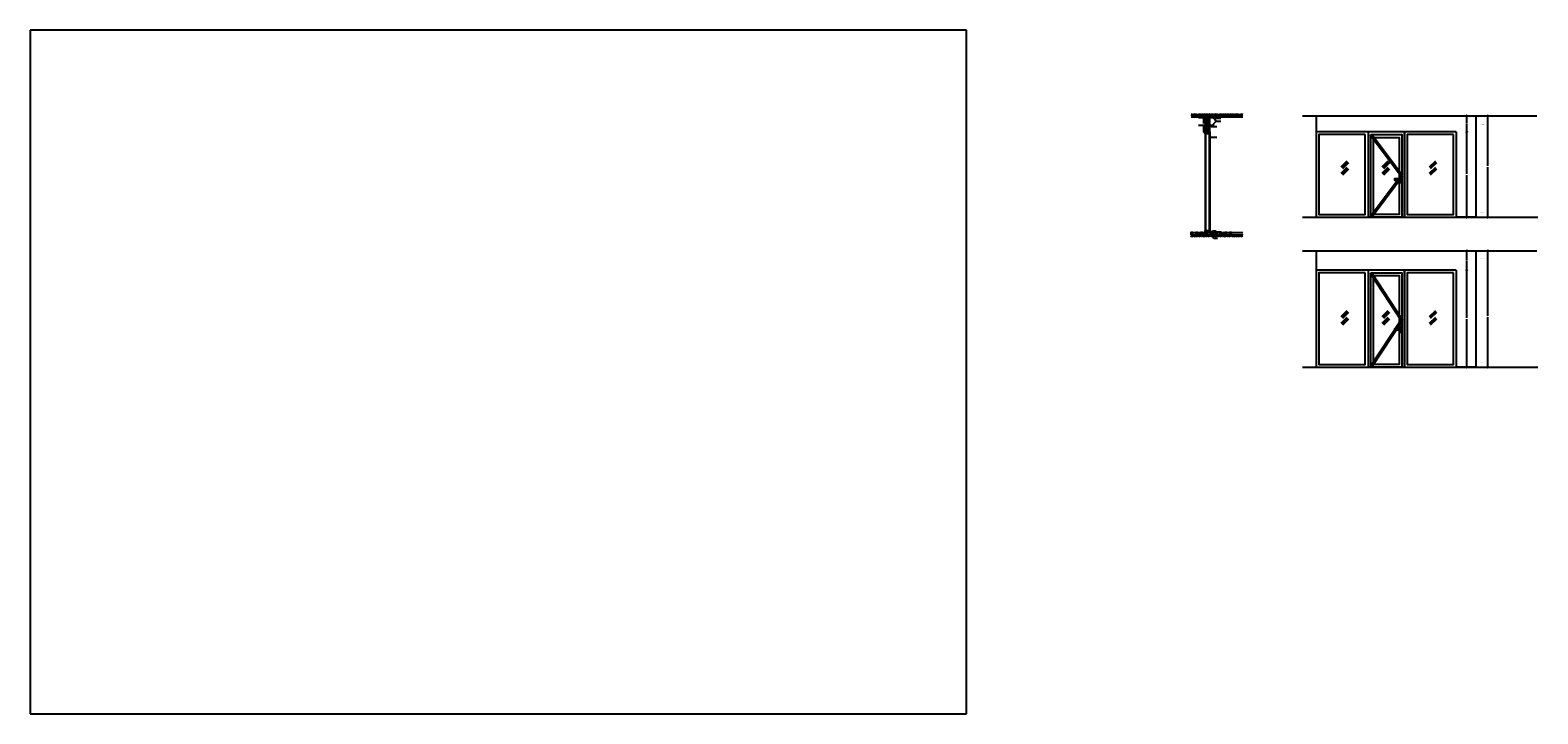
# Model space of a CAD drawing. Header units: metres. Extents: x -1 to 449, y -16 to 6.
# Tile 3 of 3: x 411 to 449, y -14 to 3. Entities that reach past the tile are written whole.
import ezdxf

# ---------------------------------------------------------------- set-up
doc = ezdxf.new("R2010")
doc.units = ezdxf.units.M
doc.header["$XCLIPFRAME"] = 2
doc.header["$PDMODE"] = 65
for name, pattern in [('CONTINUA', [0]), ('PUNKT', [6.35, 0, -6.35]), ('VERDECKT', [9.525, 6.35, -3.175])]:
    doc.linetypes.add(name, pattern=pattern)
doc.layers.add('DETALL MAMPARA', color=7, linetype='CONTINUA', lineweight=25)
doc.styles.add('ARIAL', font='arial.ttf')
doc.styles.add('Century Gothic', font='txt')
doc.dimstyles.new('DIMSTYLE_2', dxfattribs={"dimtxt": 0.01, "dimasz": 0.01, "dimexe": 0, "dimexo": 1e-06, "dimgap": 0.005, "dimtad": 0, "dimrnd": 0.01, "dimzin": 4, "dimdsep": 46, "dimtxsty": 'ARIAL', "dimblk1": 'ALL_ML_STRICH', "dimblk2": 'ALL_ML_STRICH', "dimsah": 1, "dimcen": 0, "dimse1": 1, "dimse2": 1, "dimclrd": 2, "dimclre": 2, "dimclrt": 2, "dimadec": 0, "dimazin": 0, "dimtfac": 1, "dimtdec": 0, "dimtix": 1, "dimtmove": 2, "dimatfit": 3, "dimfxl": 0, "dimtzin": 0, "dimlwd": 0, "dimlwe": 35, "dimarcsym": 0})
doc.dimstyles.new('DIMSTYLE_3', dxfattribs={"dimtxt": 0.01, "dimasz": 0.01, "dimexe": 0, "dimexo": 1e-06, "dimgap": 0.005, "dimtad": 0, "dimrnd": 0.01, "dimzin": 4, "dimdsep": 46, "dimtxsty": 'ARIAL', "dimblk1": 'ALL_ML_STRICH', "dimblk2": 'ALL_ML_STRICH', "dimsah": 1, "dimcen": 0, "dimse1": 1, "dimse2": 1, "dimclrd": 2, "dimclre": 2, "dimclrt": 2, "dimadec": 0, "dimazin": 0, "dimtfac": 1, "dimtdec": 0, "dimtix": 1, "dimtmove": 2, "dimatfit": 3, "dimfxl": 0, "dimtzin": 0, "dimlwd": 0, "dimlwe": 35, "dimarcsym": 0})
doc.dimstyles.new('DIMSTYLE_4', dxfattribs={"dimtxt": 0.01, "dimasz": 0.01, "dimexe": 0, "dimexo": 1e-06, "dimgap": 0.005, "dimtad": 0, "dimdec": 0, "dimlfac": 100, "dimrnd": 1, "dimzin": 4, "dimdsep": 46, "dimtxsty": 'ARIAL', "dimblk1": 'ALL_ML_STRICH', "dimblk2": 'ALL_ML_STRICH', "dimsah": 1, "dimcen": 0, "dimse1": 1, "dimse2": 1, "dimclrd": 2, "dimclre": 2, "dimclrt": 2, "dimadec": 0, "dimazin": 0, "dimtfac": 1, "dimtdec": 0, "dimtix": 1, "dimtmove": 2, "dimatfit": 3, "dimfxl": 0, "dimtzin": 0, "dimlwd": 0, "dimlwe": 35, "dimarcsym": 0})
doc.dimstyles.new('DIMSTYLE_5', dxfattribs={"dimtxt": 0.01, "dimasz": 0.01, "dimexe": 0, "dimexo": 1e-06, "dimgap": 0.005, "dimtad": 0, "dimdec": 0, "dimlfac": 100, "dimrnd": 1, "dimzin": 4, "dimdsep": 46, "dimtxsty": 'ARIAL', "dimblk1": 'ALL_ML_STRICH', "dimblk2": 'ALL_ML_STRICH', "dimsah": 1, "dimcen": 0, "dimse1": 1, "dimse2": 1, "dimclrd": 2, "dimclre": 2, "dimclrt": 2, "dimadec": 0, "dimazin": 0, "dimtfac": 1, "dimtdec": 0, "dimtix": 1, "dimtmove": 2, "dimatfit": 3, "dimfxl": 0, "dimtzin": 0, "dimlwd": 0, "dimlwe": 35, "dimarcsym": 0})
doc.dimstyles.new('DIMSTYLE_6', dxfattribs={"dimtxt": 0.01, "dimasz": 0.01, "dimexe": 0, "dimexo": 1e-06, "dimgap": 0.005, "dimtad": 0, "dimdec": 0, "dimlfac": 1000, "dimrnd": 1, "dimzin": 12, "dimdsep": 46, "dimtxsty": 'ARIAL', "dimblk1": 'ALL_ML_STRICH', "dimblk2": 'ALL_ML_STRICH', "dimsah": 1, "dimcen": 0, "dimse1": 1, "dimse2": 1, "dimclrd": 2, "dimclre": 2, "dimclrt": 2, "dimadec": 0, "dimazin": 0, "dimtfac": 1, "dimtdec": 0, "dimtix": 1, "dimtmove": 2, "dimatfit": 3, "dimfxl": 0, "dimtzin": 0, "dimlwd": 0, "dimlwe": 35, "dimarcsym": 0})
doc.dimstyles.new('DIMSTYLE_7', dxfattribs={"dimtxt": 0.01, "dimasz": 0.01, "dimexe": 0, "dimexo": 1e-06, "dimgap": 0.005, "dimtad": 2, "dimdec": 0, "dimlfac": 1000, "dimrnd": 1, "dimzin": 12, "dimdsep": 46, "dimtxsty": 'ARIAL', "dimblk1": 'ALL_ML_STRICH', "dimblk2": 'ALL_ML_STRICH', "dimsah": 1, "dimcen": 0, "dimse1": 1, "dimse2": 1, "dimclrd": 2, "dimclre": 2, "dimclrt": 2, "dimadec": 0, "dimazin": 0, "dimtfac": 1, "dimtdec": 0, "dimtix": 1, "dimtmove": 2, "dimatfit": 3, "dimfxl": 0, "dimtvp": 1.2, "dimtzin": 0, "dimlwd": 0, "dimlwe": 35, "dimarcsym": 0})
doc.dimstyles.new('DIMSTYLE_8', dxfattribs={"dimtxt": 0.01, "dimasz": 0.01, "dimexe": 0, "dimexo": 1e-06, "dimgap": 0.005, "dimtad": 0, "dimdec": 0, "dimlfac": 1000, "dimrnd": 1, "dimzin": 12, "dimdsep": 46, "dimtxsty": 'ARIAL', "dimblk1": 'ALL_ML_STRICH', "dimblk2": 'ALL_ML_STRICH', "dimsah": 1, "dimcen": 0, "dimse1": 1, "dimse2": 1, "dimclrd": 2, "dimclre": 2, "dimclrt": 2, "dimadec": 0, "dimazin": 0, "dimtfac": 1, "dimtdec": 0, "dimtix": 1, "dimtmove": 2, "dimatfit": 3, "dimfxl": 0, "dimtvp": 1.2, "dimtzin": 0, "dimlwd": 0, "dimlwe": 35, "dimarcsym": 0})
doc.dimstyles.new('DIMSTYLE_9', dxfattribs={"dimtxt": 0.01, "dimasz": 0.01, "dimexe": 0, "dimexo": 1e-06, "dimgap": 0.005, "dimtad": 0, "dimdec": 0, "dimlfac": 1000, "dimrnd": 1, "dimzin": 12, "dimdsep": 46, "dimtxsty": 'ARIAL', "dimblk1": 'ALL_ML_STRICH', "dimblk2": 'ALL_ML_STRICH', "dimsah": 1, "dimcen": 0, "dimse1": 1, "dimse2": 1, "dimclrd": 2, "dimclre": 2, "dimclrt": 2, "dimadec": 0, "dimazin": 0, "dimtfac": 1, "dimtdec": 0, "dimtix": 1, "dimtmove": 2, "dimatfit": 3, "dimfxl": 0, "dimtzin": 0, "dimlwd": 0, "dimlwe": 35, "dimarcsym": 0})
picture_1 = doc.add_image_def('image1.png', size_in_pixel=(120, 48))
picture_2 = doc.add_image_def('image2.tif', size_in_pixel=(989, 708))
pattern_1 = [(45, (-7e-18, 0.06364), (-2e-18, 0.0318198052), [0.0225, -0.0225]), (135, (-7e-18, 0.06364), (-0.0318198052, 2e-18), [0.0225, -0.0225])]

# ---------------------------------------------------------------- blocks, each defined once
blk = doc.blocks.new('ALL_ML_STRICH')
at = {"color": 0, "linetype": 'ByBlock', "lineweight": -2}
for p, q in [((-1, 0), (0.5, 0)), ((-0.3, -0.3), (0.3, 0.3)), ((0, -0.5), (0, 0.5))]:
    blk.add_line(p, q, dxfattribs=at)
blk = doc.blocks.new('*D4')
at = {"layer": 'DEFPOINTS', "color": 2, "linetype": 'CONTINUA', "lineweight": 35, "transparency": 33554687}
for p in [(448.062, 1.014), (447.945, -1.596), (448.098, -1.596)]:
    blk.add_point(p, dxfattribs=at)
at = {"layer": 'DETALL MAMPARA', "color": 2, "linetype": 'CONTINUA', "lineweight": -2, "transparency": 33554687}
for p, q in [((448.098, -0.272), (448.098, 1.014)), ((448.098, -1.596), (448.098, -0.305))]:
    blk.add_line(p, q, dxfattribs=at)
at = {"layer": 'DETALL MAMPARA', "color": 2, "linetype": 'CONTINUA', "lineweight": 35, "transparency": 33554687, "xscale": 0.01, "yscale": 0.01, "zscale": 0.01}
for p, rotation in [((448.098, 1.014), 90), ((448.098, -1.596), 270)]:
    blk.add_blockref('ALL_ML_STRICH', p, dxfattribs=dict(at, rotation=rotation))
at = {"layer": 'DETALL MAMPARA', "color": 2, "linetype": 'CONTINUA', "lineweight": 35, "transparency": 33554687, "insert": (448.098, -0.289), "char_height": 0.01, "width": 0.04, "attachment_point": 5, "rotation": 90, "style": 'ARIAL'}
blk.add_mtext('\\A1;{\\A1;{2.61\\H0.006600;\\S^ ;}}', dxfattribs=at)
blk = doc.blocks.new('*D5')
at = {"layer": 'DEFPOINTS', "color": 2, "linetype": 'CONTINUA', "lineweight": 35, "transparency": 33554687}
for p in [(448.062, -2.456), (447.945, -5.456), (448.098, -5.456)]:
    blk.add_point(p, dxfattribs=at)
at = {"layer": 'DETALL MAMPARA', "color": 2, "linetype": 'CONTINUA', "lineweight": -2, "transparency": 33554687}
for p, q in [((448.098, -4.133), (448.098, -2.456)), ((448.098, -5.456), (448.098, -4.166))]:
    blk.add_line(p, q, dxfattribs=at)
at = {"layer": 'DETALL MAMPARA', "color": 2, "linetype": 'CONTINUA', "lineweight": 35, "transparency": 33554687, "xscale": 0.01, "yscale": 0.01, "zscale": 0.01}
for p, rotation in [((448.098, -2.456), 90), ((448.098, -5.456), 270)]:
    blk.add_blockref('ALL_ML_STRICH', p, dxfattribs=dict(at, rotation=rotation))
at = {"layer": 'DETALL MAMPARA', "color": 2, "linetype": 'CONTINUA', "lineweight": 35, "transparency": 33554687, "insert": (448.098, -4.15), "char_height": 0.01, "width": 0.04, "attachment_point": 5, "rotation": 90, "style": 'ARIAL'}
blk.add_mtext('\\A1;{\\A1;{3.00\\H0.006600;\\S^ ;}}', dxfattribs=at)
blk = doc.blocks.new('*D6')
at = {"layer": 'DEFPOINTS', "color": 2, "linetype": 'CONTINUA', "lineweight": 35, "transparency": 33554687}
for p in [(447.312, 0.604), (447.405, -1.596), (447.558, -1.596)]:
    blk.add_point(p, dxfattribs=at)
at = {"layer": 'DETALL MAMPARA', "color": 2, "linetype": 'CONTINUA', "lineweight": -2, "transparency": 33554687}
for p, q in [((447.558, -0.478), (447.558, 0.604)), ((447.558, -1.596), (447.558, -0.511))]:
    blk.add_line(p, q, dxfattribs=at)
at = {"layer": 'DETALL MAMPARA', "color": 2, "linetype": 'CONTINUA', "lineweight": 35, "transparency": 33554687, "xscale": 0.01, "yscale": 0.01, "zscale": 0.01}
for p, rotation in [((447.558, 0.604), 90), ((447.558, -1.596), 270)]:
    blk.add_blockref('ALL_ML_STRICH', p, dxfattribs=dict(at, rotation=rotation))
at = {"layer": 'DETALL MAMPARA', "color": 2, "linetype": 'CONTINUA', "lineweight": 35, "transparency": 33554687, "insert": (447.558, -0.495), "char_height": 0.01, "width": 0.04, "attachment_point": 5, "rotation": 90, "style": 'ARIAL'}
blk.add_mtext('\\A1;{\\A1;{2.20\\H0.006600;\\S^ ;}}', dxfattribs=at)
blk = doc.blocks.new('*D7')
at = {"layer": 'DEFPOINTS', "color": 2, "linetype": 'CONTINUA', "lineweight": 35, "transparency": 33554687}
for p in [(447.522, 1.014), (447.312, 0.604), (447.558, 0.604)]:
    blk.add_point(p, dxfattribs=at)
at = {"layer": 'DETALL MAMPARA', "color": 2, "linetype": 'CONTINUA', "lineweight": -2, "transparency": 33554687}
for p, q in [((447.558, 0.819), (447.558, 1.014)), ((447.558, 0.604), (447.558, 0.8))]:
    blk.add_line(p, q, dxfattribs=at)
at = {"layer": 'DETALL MAMPARA', "color": 2, "linetype": 'CONTINUA', "lineweight": 35, "transparency": 33554687, "xscale": 0.01, "yscale": 0.01, "zscale": 0.01}
for p, rotation in [((447.558, 1.014), 90), ((447.558, 0.604), 270)]:
    blk.add_blockref('ALL_ML_STRICH', p, dxfattribs=dict(at, rotation=rotation))
at = {"layer": 'DETALL MAMPARA', "color": 2, "linetype": 'CONTINUA', "lineweight": 35, "transparency": 33554687, "insert": (447.558, 0.81), "char_height": 0.01, "width": 0.02, "attachment_point": 5, "rotation": 90, "style": 'ARIAL'}
blk.add_mtext('\\A1;{41}', dxfattribs=at)
blk = doc.blocks.new('*D8')
at = {"layer": 'DEFPOINTS', "color": 2, "linetype": 'CONTINUA', "lineweight": 35, "transparency": 33554687}
for p in [(447.312, -2.956), (447.405, -5.456), (447.558, -5.456)]:
    blk.add_point(p, dxfattribs=at)
at = {"layer": 'DETALL MAMPARA', "color": 2, "linetype": 'CONTINUA', "lineweight": -2, "transparency": 33554687}
for p, q in [((447.558, -4.188), (447.558, -2.956)), ((447.558, -5.456), (447.558, -4.221))]:
    blk.add_line(p, q, dxfattribs=at)
at = {"layer": 'DETALL MAMPARA', "color": 2, "linetype": 'CONTINUA', "lineweight": 35, "transparency": 33554687, "xscale": 0.01, "yscale": 0.01, "zscale": 0.01}
for p, rotation in [((447.558, -2.956), 90), ((447.558, -5.456), 270)]:
    blk.add_blockref('ALL_ML_STRICH', p, dxfattribs=dict(at, rotation=rotation))
at = {"layer": 'DETALL MAMPARA', "color": 2, "linetype": 'CONTINUA', "lineweight": 35, "transparency": 33554687, "insert": (447.558, -4.205), "char_height": 0.01, "width": 0.04, "attachment_point": 5, "rotation": 90, "style": 'ARIAL'}
blk.add_mtext('\\A1;{\\A1;{2.50\\H0.006600;\\S^ ;}}', dxfattribs=at)
blk = doc.blocks.new('*D9')
at = {"layer": 'DEFPOINTS', "color": 2, "linetype": 'CONTINUA', "lineweight": 35, "transparency": 33554687}
for p in [(447.522, -2.456), (447.312, -2.956), (447.558, -2.956)]:
    blk.add_point(p, dxfattribs=at)
at = {"layer": 'DETALL MAMPARA', "color": 2, "linetype": 'CONTINUA', "lineweight": -2, "transparency": 33554687}
for p, q in [((447.558, -2.697), (447.558, -2.456)), ((447.558, -2.956), (447.558, -2.716))]:
    blk.add_line(p, q, dxfattribs=at)
at = {"layer": 'DETALL MAMPARA', "color": 2, "linetype": 'CONTINUA', "lineweight": 35, "transparency": 33554687, "xscale": 0.01, "yscale": 0.01, "zscale": 0.01}
for p, rotation in [((447.558, -2.456), 90), ((447.558, -2.956), 270)]:
    blk.add_blockref('ALL_ML_STRICH', p, dxfattribs=dict(at, rotation=rotation))
at = {"layer": 'DETALL MAMPARA', "color": 2, "linetype": 'CONTINUA', "lineweight": 35, "transparency": 33554687, "insert": (447.558, -2.706), "char_height": 0.01, "width": 0.02, "attachment_point": 5, "rotation": 90, "style": 'ARIAL'}
blk.add_mtext('\\A1;{50}', dxfattribs=at)
blk = doc.blocks.new('*D10')
at = {"layer": 'DEFPOINTS', "color": 2, "linetype": 'CONTINUA', "lineweight": 35, "transparency": 33554687}
for p in [(441.222, -2.047), (441.222, -2.047), (441.223, -1.989)]:
    blk.add_point(p, dxfattribs=at)
at = {"layer": 'DETALL MAMPARA', "color": 2, "linetype": 'CONTINUA', "lineweight": -2, "transparency": 33554687}
for p, q in [((441.222, -2.009), (441.222, -1.989)), ((441.222, -2.047), (441.222, -2.028))]:
    blk.add_line(p, q, dxfattribs=at)
at = {"layer": 'DETALL MAMPARA', "color": 2, "linetype": 'CONTINUA', "lineweight": 35, "transparency": 33554687, "xscale": 0.01, "yscale": 0.01, "zscale": 0.01}
for p, rotation in [((441.222, -1.989), 90), ((441.222, -2.047), 270)]:
    blk.add_blockref('ALL_ML_STRICH', p, dxfattribs=dict(at, rotation=rotation))
at = {"layer": 'DETALL MAMPARA', "color": 2, "linetype": 'CONTINUA', "lineweight": 35, "transparency": 33554687, "insert": (441.222, -2.018), "char_height": 0.01, "width": 0.02, "attachment_point": 5, "rotation": 90, "style": 'ARIAL'}
blk.add_mtext('\\A1;{58}', dxfattribs=at)
blk = doc.blocks.new('*D11')
at = {"layer": 'DEFPOINTS', "color": 2, "linetype": 'CONTINUA', "lineweight": 35, "transparency": 33554687}
for p in [(441.222, -1.989), (441.223, -1.987), (441.223, -1.989)]:
    blk.add_point(p, dxfattribs=at)
at = {"layer": 'DETALL MAMPARA', "color": 2, "linetype": 'CONTINUA', "lineweight": -2, "transparency": 33554687}
blk.add_line((441.222, -1.989), (441.222, -1.987), dxfattribs=at)
at = {"layer": 'DETALL MAMPARA', "color": 2, "linetype": 'CONTINUA', "lineweight": 35, "transparency": 33554687, "xscale": 0.01, "yscale": 0.01, "zscale": 0.01}
for p, rotation in [((441.222, -1.989), 270), ((441.222, -1.987), 90)]:
    blk.add_blockref('ALL_ML_STRICH', p, dxfattribs=dict(at, rotation=rotation))
at = {"layer": 'DETALL MAMPARA', "color": 2, "linetype": 'CONTINUA', "lineweight": 35, "transparency": 33554687, "insert": (441.207, -1.988), "char_height": 0.01, "width": 0.01, "attachment_point": 5, "rotation": 90, "style": 'ARIAL'}
blk.add_mtext('\\A1;{2}', dxfattribs=at)
blk = doc.blocks.new('*D12')
at = {"layer": 'DEFPOINTS', "color": 2, "linetype": 'CONTINUA', "lineweight": 35, "transparency": 33554687}
for p in [(441.222, -1.987), (441.223, -1.987), (441.225, -1.986)]:
    blk.add_point(p, dxfattribs=at)
at = {"layer": 'DETALL MAMPARA', "color": 2, "linetype": 'CONTINUA', "lineweight": -2, "transparency": 33554687}
blk.add_line((441.222, -1.987), (441.222, -1.986), dxfattribs=at)
at = {"layer": 'DETALL MAMPARA', "color": 2, "linetype": 'CONTINUA', "lineweight": 35, "transparency": 33554687, "xscale": 0.01, "yscale": 0.01, "zscale": 0.01}
for p, rotation in [((441.222, -1.987), 270), ((441.222, -1.986), 90)]:
    blk.add_blockref('ALL_ML_STRICH', p, dxfattribs=dict(at, rotation=rotation))
at = {"layer": 'DETALL MAMPARA', "color": 2, "linetype": 'CONTINUA', "lineweight": 35, "transparency": 33554687, "insert": (441.237, -1.985), "char_height": 0.01, "width": 0.01, "attachment_point": 5, "rotation": 90, "style": 'ARIAL'}
blk.add_mtext('\\A1;{1}', dxfattribs=at)
blk = doc.blocks.new('*D13')
at = {"layer": 'DEFPOINTS', "color": 2, "linetype": 'CONTINUA', "lineweight": 35, "transparency": 33554687}
for p in [(440.775, 1.014), (440.784, 0.604), (440.875, 0.604)]:
    blk.add_point(p, dxfattribs=at)
at = {"layer": 'DETALL MAMPARA', "color": 2, "linetype": 'CONTINUA', "lineweight": -2, "transparency": 33554687}
for p, q in [((440.784, 0.822), (440.784, 1.014)), ((440.784, 0.604), (440.784, 0.796))]:
    blk.add_line(p, q, dxfattribs=at)
at = {"layer": 'DETALL MAMPARA', "color": 2, "linetype": 'CONTINUA', "lineweight": 35, "transparency": 33554687, "xscale": 0.01, "yscale": 0.01, "zscale": 0.01}
for p, rotation in [((440.784, 1.014), 90), ((440.784, 0.604), 270)]:
    blk.add_blockref('ALL_ML_STRICH', p, dxfattribs=dict(at, rotation=rotation))
at = {"layer": 'DETALL MAMPARA', "color": 2, "linetype": 'CONTINUA', "lineweight": 35, "transparency": 33554687, "insert": (440.784, 0.809), "char_height": 0.01, "width": 0.03, "attachment_point": 5, "rotation": 90, "style": 'ARIAL'}
blk.add_mtext('\\A1;{410}', dxfattribs=at)
blk = doc.blocks.new('*D14')
at = {"layer": 'DEFPOINTS', "color": 2, "linetype": 'CONTINUA', "lineweight": 35, "transparency": 33554687}
for p in [(440.745, 1.014), (440.754, 0.989), (440.76, 0.989)]:
    blk.add_point(p, dxfattribs=at)
at = {"layer": 'DETALL MAMPARA', "color": 2, "linetype": 'CONTINUA', "lineweight": -2, "transparency": 33554687}
for p, q in [((440.754, 1.011), (440.754, 1.014)), ((440.754, 0.989), (440.754, 0.992))]:
    blk.add_line(p, q, dxfattribs=at)
at = {"layer": 'DETALL MAMPARA', "color": 2, "linetype": 'CONTINUA', "lineweight": 35, "transparency": 33554687, "xscale": 0.01, "yscale": 0.01, "zscale": 0.01}
for p, rotation in [((440.754, 1.014), 90), ((440.754, 0.989), 270)]:
    blk.add_blockref('ALL_ML_STRICH', p, dxfattribs=dict(at, rotation=rotation))
at = {"layer": 'DETALL MAMPARA', "color": 2, "linetype": 'CONTINUA', "lineweight": 35, "transparency": 33554687, "insert": (440.754, 1.001), "char_height": 0.01, "width": 0.02, "attachment_point": 5, "rotation": 90, "style": 'ARIAL'}
blk.add_mtext('\\A1;{25}', dxfattribs=at)

msp = doc.modelspace()

# ---------------------------------------------------------------- hatches: boundary and pattern name
at = {"layer": 'DETALL MAMPARA', "linetype": 'CONTINUA', "lineweight": 25, "transparency": 33554687}
h = msp.add_hatch(dxfattribs=at)
h.set_pattern_fill('TRAMA', scale=0.0225, angle=45, style=0, pattern_type=2)
h.set_pattern_definition(pattern_1)
h.paths.add_polyline_path([(440.4599, 1.0644), (440.4599, 1.0144), (441.7899, 1.0144), (441.7899, 1.0644)], flags=0)
at = {"layer": 'DETALL MAMPARA', "linetype": 'CONTINUA', "lineweight": 25, "true_color": 0xf0af5a, "transparency": 33554687}
for points in [[(440.4599, 1.0144), (440.4599, 0.9894), (440.8174, 0.9894), (440.8174, 1.0144)], [(440.9374, 0.9894), (441.7901, 0.9894), (441.7901, 1.0144), (440.9374, 1.0144)]]:
    msp.add_hatch(color=43, dxfattribs=at).paths.add_polyline_path(points)
at = {"layer": 'DETALL MAMPARA', "linetype": 'CONTINUA', "lineweight": 25, "true_color": 0xc4ffc4, "transparency": 33554687}
for points in [[(440.8174, 0.6164), (440.8299, 0.6164), (440.8299, 1.0144), (440.8174, 1.0144)], [(440.8299, 0.6164), (440.8424, 0.6164), (440.8424, 1.0144), (440.8299, 1.0144)], [(440.9124, 0.6164), (440.9249, 0.6164), (440.9249, 1.0144), (440.9124, 1.0144)], [(440.9249, 0.6164), (440.9374, 0.6164), (440.9374, 1.0144), (440.9249, 1.0144)], [(440.8174, 0.6044), (440.9374, 0.6044), (440.9374, 0.6164), (440.8174, 0.6164)], [(440.8174, 0.6044), (440.9374, 0.6044), (440.9374, 0.6164), (440.8174, 0.6164)]]:
    msp.add_hatch(color=254, dxfattribs=at).paths.add_polyline_path(points)
at = {"layer": 'DETALL MAMPARA', "linetype": 'CONTINUA', "lineweight": 25, "transparency": 33554687}
msp.add_hatch(color=4, dxfattribs=at).paths.add_polyline_path([(440.4503, -1.9856), (440.4503, -1.9866), (441.7899, -1.9866), (441.7899, -1.9856)])
at = {"layer": 'DETALL MAMPARA', "linetype": 'CONTINUA', "lineweight": 25, "true_color": 0x575757, "transparency": 33554687}
msp.add_hatch(color=251, dxfattribs=at).paths.add_polyline_path([(441.7899, -1.9866), (440.4503, -1.9866), (440.4503, -1.9886), (441.7899, -1.9886)])
at = {"layer": 'DETALL MAMPARA', "linetype": 'CONTINUA', "lineweight": 25, "transparency": 33554687}
h = msp.add_hatch(dxfattribs=at)
h.set_pattern_fill('TRAMA', scale=0.0225, angle=45, style=0, pattern_type=2)
h.set_pattern_definition(pattern_1)
h.paths.add_polyline_path([(440.4503, -2.0466), (440.4503, -2.0966), (441.7899, -2.0966), (441.7899, -2.0466)], flags=0)

# ---------------------------------------------------------------- linework, layer by layer
at = {"layer": 'DETALL MAMPARA', "color": 7, "linetype": 'CONTINUA', "lineweight": 25, "transparency": 33554687}
for p, q in [((440.4599, 1.0144), (441.7899, 1.0144)), ((440.4601, 0.9894), (440.8174, 0.9894)), ((440.8174, 1.0144), (440.8174, 0.6044)), ((440.8299, 1.0144), (440.8299, 0.6164)), ((440.8424, 1.0144), (440.8424, 0.6164)), ((440.8445, 1.0132), (440.8445, 0.9976)), ((440.8445, 0.9932), (440.8445, 0.9797)), ((440.8473, 1.0144), (440.8457, 1.0144)), ((440.8457, 0.9784), (440.8493, 0.9784)), ((440.8531, 1.0133), (440.8493, 1.0133)), ((440.8997, 1.0144), (440.8551, 1.0144)), ((440.9055, 1.0133), (440.9017, 1.0133)), ((440.9055, 0.9764), (440.9091, 0.9764)), ((440.9091, 1.0144), (440.9075, 1.0144)), ((440.9103, 0.9976), (440.9103, 1.0132)), ((440.9103, 0.9777), (440.9103, 0.9932)), ((440.9124, 0.6164), (440.9124, 1.0144)), ((440.9124, 0.6164), (440.9124, 0.8057)), ((440.9249, 0.6164), (440.9249, 1.0144)), ((440.9374, 0.6044), (440.9374, 1.0144)), ((440.9374, 0.9894), (441.7901, 0.9894)), ((441.0094, 0.7755), (441.1027, 0.8826)), ((441.0307, 0.9747), (441.1027, 0.8826)), ((441.0406, 1.0122), (441.0824, 0.9587)), ((441.0824, 0.9587), (441.2245, 0.9587)), ((441.1027, 0.8826), (441.2203, 0.8826)), ((443.6813, 1.0144), (443.6813, -1.5956)), ((443.6813, 1.0144), (448.1134, 1.0144)), ((447.7934, 1.0144), (447.7934, -1.5956)), ((440.9374, 0.6164), (440.8174, 0.6164)), ((440.9374, 0.6044), (440.8174, 0.6044)), ((440.8174, 0.5544), (440.8174, -1.9356)), ((440.8234, 0.5544), (440.8234, -1.9356)), ((440.8294, 0.5544), (440.8294, -1.9356)), ((440.8445, 0.639), (440.8445, 0.6526)), ((440.8445, 0.6191), (440.8445, 0.6347)), ((440.8457, 0.6539), (440.8493, 0.6539)), ((440.8473, 0.6179), (440.8457, 0.6179)), ((440.8531, 0.619), (440.8493, 0.619)), ((440.8997, 0.6179), (440.8551, 0.6179)), ((440.9055, 0.619), (440.9017, 0.619)), ((440.9055, 0.6559), (440.9091, 0.6559)), ((440.9091, 0.6179), (440.9075, 0.6179)), ((440.9103, 0.6546), (440.9103, 0.639)), ((440.9103, 0.6347), (440.9103, 0.6191)), ((440.9254, 0.5544), (440.9254, -1.9356)), ((440.9314, 0.5544), (440.9314, -1.9356)), ((440.9314, 0.47), (441.1172, 0.47)), ((440.9374, 0.7695), (440.9796, 0.74)), ((440.9374, 0.5544), (440.9374, -1.9356)), ((440.9796, 0.74), (441.1172, 0.74)), ((446.4613, 0.6044), (443.6813, 0.6044)), ((447.2891, 0.6044), (447.2891, -1.5956)), ((445.8308, -0.6357), (445.8308, -0.6956)), ((440.9714, -1.9859), (441.0071, -1.9402)), ((441.0071, -1.9402), (441.1046, -1.9402)), ((443.6813, -1.5956), (444.0244, -1.5956)), ((447.7934, -1.5956), (447.3122, -1.5956)), ((440.4503, -1.9856), (441.7899, -1.9856)), ((440.4503, -1.9866), (441.7899, -1.9866)), ((440.4503, -1.9886), (441.7899, -1.9886)), ((440.4599, -2.0466), (441.7899, -2.0466)), ((440.8174, -1.9856), (440.8174, -1.9856)), ((440.8234, -1.9856), (440.8234, -1.9856)), ((440.8294, -1.9856), (440.8294, -1.9856)), ((440.9254, -1.9856), (440.9254, -1.9856)), ((440.9314, -1.9856), (440.9314, -1.9856)), ((440.9374, -1.9856), (440.9374, -1.9856)), ((440.9852, -1.9982), (441.0071, -1.9702)), ((441.0038, -2.0833), (441.0395, -2.129)), ((441.0071, -1.9702), (441.2221, -1.9702)), ((441.0395, -2.129), (441.1369, -2.129)), ((443.6813, -2.4556), (448.1134, -2.4556)), ((443.6813, -2.4556), (443.6813, -5.4556)), ((447.7934, -2.4556), (447.7934, -5.4556)), ((446.4613, -2.9556), (443.6813, -2.9556)), ((447.2891, -2.9556), (447.2891, -5.4556)), ((445.8308, -4.4957), (445.8308, -4.5556)), ((443.6813, -5.4556), (444.0244, -5.4556)), ((447.7934, -5.4556), (447.3122, -5.4556))]:
    msp.add_line(p, q, dxfattribs=at)
at = {"layer": 'DETALL MAMPARA', "color": 7, "linetype": 'VERDECKT', "lineweight": 25, "transparency": 33554687}
for p, q in [((440.6493, 0.9755), (441.0472, 0.9755)), ((443.3299, 1.0144), (449.3599, 1.0144)), ((440.6493, 0.7755), (441.0472, 0.7755)), ((443.3299, -1.5956), (449.3899, -1.5956)), ((443.3299, -2.4556), (449.3599, -2.4556)), ((443.3299, -5.4556), (449.3899, -5.4556))]:
    msp.add_line(p, q, dxfattribs=at)
at = {"layer": 'DETALL MAMPARA', "color": 7, "linetype": 'PUNKT', "lineweight": 25, "transparency": 33554687}
for p, q in [((440.8494, 0.6164), (440.8494, 1.0144)), ((440.8532, 0.6164), (440.8532, 1.0144)), ((440.9016, 0.6164), (440.9016, 1.0144)), ((440.9054, 0.6164), (440.9054, 1.0144))]:
    msp.add_line(p, q, dxfattribs=at)
at = {"layer": 'DETALL MAMPARA', "color": 202, "linetype": 'CONTINUA', "lineweight": 50, "transparency": 33554687}
for p, q in [((440.8666, 0.9882), (440.8982, 0.9987)), ((440.8982, 0.9722), (440.8666, 0.9873)), ((440.8666, 0.9559), (440.8982, 0.9711)), ((440.8982, 0.9445), (440.8666, 0.955)), ((440.8666, 0.9332), (440.8982, 0.9437)), ((440.8982, 0.922), (440.8666, 0.9325)), ((440.8666, 0.9107), (440.8982, 0.9212)), ((440.8982, 0.8995), (440.8666, 0.91)), ((440.8666, 0.8882), (440.8982, 0.8987)), ((440.8982, 0.877), (440.8666, 0.8875)), ((440.8666, 0.8657), (440.8982, 0.8762)), ((440.8982, 0.8545), (440.8666, 0.865)), ((440.8666, 0.8432), (440.8982, 0.8537)), ((440.8982, 0.832), (440.8666, 0.8425)), ((440.8666, 0.8207), (440.8982, 0.8312)), ((440.8982, 0.8095), (440.8666, 0.82)), ((440.8666, 0.7982), (440.8982, 0.8087)), ((440.8982, 0.787), (440.8666, 0.7975)), ((440.8666, 0.7757), (440.8982, 0.7862)), ((440.8982, 0.7645), (440.8666, 0.775)), ((440.8666, 0.7532), (440.8982, 0.7637)), ((440.8982, 0.742), (440.8666, 0.7525)), ((440.8666, 0.7307), (440.8982, 0.7412)), ((440.8982, 0.7195), (440.8666, 0.73)), ((440.8666, 0.7082), (440.8982, 0.7187)), ((440.8982, 0.697), (440.8666, 0.7075)), ((440.8666, 0.6857), (440.8982, 0.6962)), ((440.8982, 0.6745), (440.8666, 0.685)), ((440.8666, 0.6632), (440.8982, 0.6737)), ((440.8982, 0.652), (440.8666, 0.6625)), ((440.8666, 0.6407), (440.8982, 0.6512)), ((440.8982, 0.6295), (440.8666, 0.64)), ((440.8666, 0.6182), (440.8982, 0.6287)), ((445.0852, 0.5344), (445.8852, -0.5306)), ((444.3373, -0.3184), (444.4929, -0.1628)), ((444.3373, -0.4884), (444.4929, -0.3328)), ((445.3973, -0.3184), (445.5529, -0.1628)), ((445.3973, -0.4884), (445.5529, -0.3328)), ((446.6112, -0.3184), (446.7668, -0.1628)), ((446.6112, -0.4884), (446.7668, -0.3328)), ((445.0852, -1.5956), (445.8852, -0.5306)), ((445.0852, -3.0256), (445.8852, -4.2406)), ((444.3373, -4.1784), (444.4929, -4.0228)), ((444.3373, -4.3484), (444.4929, -4.1928)), ((445.0852, -5.4556), (445.8852, -4.2406)), ((445.3973, -4.1784), (445.5529, -4.0228)), ((445.3973, -4.3484), (445.5529, -4.1928)), ((446.6112, -4.1784), (446.7668, -4.0228)), ((446.6112, -4.3484), (446.7668, -4.1928))]:
    msp.add_line(p, q, dxfattribs=at)
at = {"layer": 'DETALL MAMPARA', "color": 40, "linetype": 'CONTINUA', "lineweight": 18, "transparency": 33554687}
for p, q in [((440.9124, 0.6164), (440.9124, 1.0144)), ((440.9124, 0.6185), (440.9124, 0.8057))]:
    msp.add_line(p, q, dxfattribs=at)
at = {"layer": 'DETALL MAMPARA', "color": 7, "linetype": 'CONTINUA', "lineweight": 25, "transparency": 33554687}
for points in [[(440.8174, 0.6044), (440.9374, 0.6044), (440.9374, 0.5544), (440.8174, 0.5544), (440.8174, 0.6044)], [(440.9124, 0.6164), (440.9124, 0.6164)], [(444.9452, 0.5344), (443.7513, 0.5344), (443.7513, -1.5256), (444.9452, -1.5256), (444.9452, 0.5344)], [(445.0852, 0.5344), (445.8852, 0.5344), (445.8852, -1.5956), (445.0852, -1.5956), (445.0852, 0.5344)], [(447.2191, 0.5344), (446.0252, 0.5344), (446.0252, -1.5256), (447.2191, -1.5256), (447.2191, 0.5344)], [(445.8508, -0.6357), (445.8508, -0.6057), (445.7008, -0.6057), (445.7008, -0.6357), (445.8508, -0.6357)], [(440.8174, -1.9356), (440.9374, -1.9356), (440.9374, -1.9856), (440.8174, -1.9856), (440.8174, -1.9356)], [(440.4503, -2.0466), (440.5003, -2.0466), (440.5003, -1.9886), (440.4503, -1.9886), (440.4503, -2.0466)], [(440.5753, -2.0466), (440.6253, -2.0466), (440.6253, -1.9886), (440.5753, -1.9886), (440.5753, -2.0466)], [(440.7003, -2.0466), (440.7503, -2.0466), (440.7503, -1.9886), (440.7003, -1.9886), (440.7003, -2.0466)], [(440.8253, -2.0466), (440.8753, -2.0466), (440.8753, -1.9886), (440.8253, -1.9886), (440.8253, -2.0466)], [(440.9503, -2.0466), (441.0003, -2.0466), (441.0003, -1.9886), (440.9503, -1.9886), (440.9503, -2.0466)], [(441.0753, -2.0466), (441.1253, -2.0466), (441.1253, -1.9886), (441.0753, -1.9886), (441.0753, -2.0466)], [(441.2003, -2.0466), (441.2503, -2.0466), (441.2503, -1.9886), (441.2003, -1.9886), (441.2003, -2.0466)], [(441.3253, -2.0466), (441.3753, -2.0466), (441.3753, -1.9886), (441.3253, -1.9886), (441.3253, -2.0466)], [(441.4503, -2.0466), (441.5003, -2.0466), (441.5003, -1.9886), (441.4503, -1.9886), (441.4503, -2.0466)], [(444.9452, -3.0256), (443.7513, -3.0256), (443.7513, -5.3856), (444.9452, -5.3856), (444.9452, -3.0256)], [(445.0852, -3.0256), (445.8852, -3.0256), (445.8852, -5.4556), (445.0852, -5.4556), (445.0852, -3.0256)], [(447.2191, -3.0256), (446.0252, -3.0256), (446.0252, -5.3856), (447.2191, -5.3856), (447.2191, -3.0256)], [(445.8508, -4.4957), (445.8508, -4.4657), (445.7008, -4.4657), (445.7008, -4.4957), (445.8508, -4.4957)]]:
    msp.add_lwpolyline(points, close=True, dxfattribs=at)
at = {"layer": 'DETALL MAMPARA', "color": 202, "linetype": 'CONTINUA', "lineweight": 50, "transparency": 33554687}
msp.add_lwpolyline([(440.8524, 0.6164), (440.8524, 0.6164)], close=True, dxfattribs=at)
at = {"layer": 'DETALL MAMPARA', "color": 7, "linetype": 'CONTINUA', "lineweight": 25, "transparency": 33554687}
for points in [[(445.0152, 0.6044), (443.6813, 0.6044), (443.6813, -1.5956), (445.0152, -1.5956)], [(445.9552, -1.5956), (445.9552, 0.6044), (445.0152, 0.6044), (445.0152, -1.5956)], [(445.1552, 0.4644), (445.8152, 0.4644), (445.8152, -0.6057)], [(445.8152, -0.6357), (445.8152, -1.5256), (445.1552, -1.5256), (445.1552, 0.4644)], [(447.2891, 0.6044), (445.9552, 0.6044), (445.9552, -1.5956), (447.2891, -1.5956)], [(445.8308, -0.6956), (445.8708, -0.6956), (445.8708, -0.5456), (445.8308, -0.5456), (445.8308, -0.6057)], [(440.4703, -1.9886), (440.4703, -1.9936), (440.4803, -1.9936), (440.4803, -1.9886)], [(440.5953, -1.9886), (440.5953, -1.9936), (440.6053, -1.9936), (440.6053, -1.9886)], [(440.7203, -1.9886), (440.7203, -1.9936), (440.7303, -1.9936), (440.7303, -1.9886)], [(440.8453, -1.9886), (440.8453, -1.9936), (440.8553, -1.9936), (440.8553, -1.9886)], [(440.9703, -1.9886), (440.9703, -1.9936), (440.9803, -1.9936), (440.9803, -1.9886)], [(441.0953, -1.9886), (441.0953, -1.9936), (441.1053, -1.9936), (441.1053, -1.9886)], [(441.2203, -1.9886), (441.2203, -1.9936), (441.2303, -1.9936), (441.2303, -1.9886)], [(441.3453, -1.9886), (441.3453, -1.9936), (441.3553, -1.9936), (441.3553, -1.9886)], [(441.4703, -1.9886), (441.4703, -1.9936), (441.4803, -1.9936), (441.4803, -1.9886)], [(445.0152, -2.9556), (443.6813, -2.9556), (443.6813, -5.4556), (445.0152, -5.4556)], [(445.9552, -5.4556), (445.9552, -2.9556), (445.0152, -2.9556), (445.0152, -5.4556)], [(445.1552, -3.0956), (445.8152, -3.0956), (445.8152, -4.4657)], [(445.8152, -4.4957), (445.8152, -5.3856), (445.1552, -5.3856), (445.1552, -3.0956)], [(447.2891, -2.9556), (445.9552, -2.9556), (445.9552, -5.4556), (447.2891, -5.4556)], [(445.8308, -4.5556), (445.8708, -4.5556), (445.8708, -4.4056), (445.8308, -4.4056), (445.8308, -4.4657)]]:
    msp.add_lwpolyline(points, dxfattribs=at)
for centre, radius in [((440.6532, -2.0366), 0.01), ((440.6629, -2.018), 0.01), ((440.6732, -2.0366), 0.01), ((440.7761, -2.0239), 0.005), ((440.7761, -2.0413), 0.005), ((440.7811, -2.0325), 0.005), ((440.7861, -2.0239), 0.005), ((440.7861, -2.0413), 0.005), ((440.7911, -2.0325), 0.005), ((440.7961, -2.0239), 0.005), ((440.7961, -2.0413), 0.005), ((441.0332, -2.0366), 0.01), ((441.0429, -2.018), 0.01), ((441.0532, -2.0366), 0.01), ((441.2761, -2.0239), 0.005), ((441.2761, -2.0413), 0.005), ((441.2811, -2.0325), 0.005), ((441.2861, -2.0239), 0.005), ((441.2861, -2.0413), 0.005), ((441.2911, -2.0325), 0.005), ((441.2961, -2.0239), 0.005), ((441.2961, -2.0413), 0.005)]:
    msp.add_circle(centre, radius, dxfattribs=at)
at = {"layer": 'DETALL MAMPARA', "color": 202, "linetype": 'CONTINUA', "lineweight": 50, "transparency": 33554687}
for centre, start, end in [((440.8637, 0.9991), 165.6028, 284.99994), ((440.8637, 0.9441), 74.99999, 284.99994), ((440.8637, 0.9216), 74.99999, 284.99994), ((440.8637, 0.8991), 74.99999, 284.99994), ((440.8637, 0.8766), 74.99999, 284.99994), ((440.8637, 0.8541), 74.99999, 284.99994), ((440.8637, 0.8316), 74.99999, 284.99994), ((440.8637, 0.8091), 74.99999, 284.99994), ((440.8637, 0.7866), 74.99999, 284.99994), ((440.9012, 0.9879), 359.99998, 104.99998), ((440.9012, 0.9554), 255.00001, 359.99998), ((440.9012, 0.9329), 359.99998, 104.99998), ((440.9012, 0.9329), 255.00001, 359.99998), ((440.9012, 0.9104), 359.99998, 104.99998), ((440.9012, 0.9104), 255.00001, 359.99998), ((440.9012, 0.8879), 359.99998, 104.99998), ((440.9012, 0.8879), 255.00001, 359.99998), ((440.9012, 0.8654), 359.99998, 104.99998), ((440.9012, 0.8654), 255.00001, 359.99998), ((440.9012, 0.8429), 359.99998, 104.99998), ((440.9012, 0.8429), 255.00001, 359.99998), ((440.9012, 0.8204), 359.99998, 104.99998), ((440.9012, 0.8204), 255.00001, 359.99998), ((440.9012, 0.7979), 359.99998, 104.99998), ((440.9012, 0.7979), 255.00001, 359.99998), ((440.9012, 0.7754), 359.99998, 104.99998), ((440.8637, 0.7641), 74.99999, 284.99994), ((440.8637, 0.7416), 74.99999, 284.99994), ((440.8637, 0.7191), 74.99999, 284.99994), ((440.8637, 0.6966), 74.99999, 284.99994), ((440.8637, 0.6741), 74.99999, 284.99994), ((440.8637, 0.6516), 74.99999, 284.99994), ((440.8637, 0.6291), 74.99999, 284.99994), ((440.9012, 0.7754), 255.00001, 359.99998), ((440.9012, 0.7529), 359.99998, 104.99998), ((440.9012, 0.7529), 255.00001, 359.99998), ((440.9012, 0.7304), 359.99998, 104.99998), ((440.9012, 0.7304), 255.00001, 359.99998), ((440.9012, 0.7079), 359.99998, 104.99998), ((440.9012, 0.7079), 255.00001, 359.99998), ((440.9012, 0.6854), 359.99998, 104.99998), ((440.9012, 0.6854), 255.00001, 359.99998), ((440.9012, 0.6629), 359.99998, 104.99998), ((440.9012, 0.6629), 255.00001, 359.99998), ((440.9012, 0.6404), 359.99998, 104.99998), ((440.9012, 0.6404), 255.00001, 359.99998), ((440.9012, 0.6179), 359.99998, 104.99998)]:
    msp.add_arc(centre, 0.0113, start, end, dxfattribs=at)
at = {"layer": 'DETALL MAMPARA', "color": 7, "linetype": 'CONTINUA', "lineweight": 25, "transparency": 33554687}
for centre, major_axis, start_param, end_param in [((440.8457, 1.0132), (0, -0.00125), 3.1415927, 4.712389), ((440.8457, 0.9976), (0, -0.00125), 4.712389, 5.7595865), ((440.8457, 0.9932), (0, -0.00125), 3.6651914, 4.712389), ((440.8457, 0.9797), (0, -0.00125), 4.712389, 6.2831853), ((440.8445, 0.9954), (0, -0.00125), 0.5235988, 2.6179939), ((440.8473, 1.0132), (0, -0.00125), 2.1709877, 3.1415927), ((440.8493, 1.0146), (0, -0.00125), 5.3125803, 6.2831853), ((440.8531, 1.0146), (0, -0.00125), 0, 0.970605), ((440.8551, 1.0132), (0, -0.00125), 3.1415927, 4.1121976), ((440.8997, 1.0132), (0, -0.00125), 2.1709877, 3.1415927), ((440.9017, 1.0146), (0, -0.00125), 5.3125803, 6.2831853), ((440.9055, 1.0146), (0, -0.00125), 0, 0.970605), ((440.9075, 1.0132), (0, -0.00125), 3.1415927, 4.1121976), ((440.9091, 1.0132), (0, -0.00125), 1.5707963, 3.1415927), ((440.9103, 0.9954), (0, -0.00125), 3.6651914, 5.7595865), ((440.9091, 0.9777), (0, -0.00125), 0, 1.5707963), ((440.9091, 0.9976), (0, -0.00125), 0.5235988, 1.5707963), ((440.9091, 0.9932), (0, -0.00125), 1.5707963, 2.6179939), ((440.8457, 0.6526), (0, 0.00125), 0, 1.5707963), ((440.8457, 0.639), (0, 0.00125), 1.5707963, 2.6179939), ((440.8457, 0.6347), (0, 0.00125), 0.5235988, 1.5707963), ((440.8457, 0.6191), (0, 0.00125), 1.5707963, 3.1415927), ((440.8445, 0.6369), (0, 0.00125), 3.6651914, 5.7595865), ((440.8473, 0.6191), (0, 0.00125), 3.1415927, 4.1121976), ((440.8493, 0.6177), (0, 0.00125), 0, 0.970605), ((440.8531, 0.6177), (0, 0.00125), 5.3125803, 6.2831853), ((440.8551, 0.6191), (0, 0.00125), 2.1709877, 3.1415927), ((440.8997, 0.6191), (0, 0.00125), 3.1415927, 4.1121976), ((440.9017, 0.6177), (0, 0.00125), 0, 0.970605), ((440.9055, 0.6177), (0, 0.00125), 5.3125803, 6.2831853), ((440.9075, 0.6191), (0, 0.00125), 2.1709877, 3.1415927), ((440.9091, 0.6546), (0, 0.00125), 4.712389, 6.2831853), ((440.9103, 0.6369), (0, 0.00125), 0.5235988, 2.6179939), ((440.9091, 0.6191), (0, 0.00125), 3.1415927, 4.712389), ((440.9091, 0.639), (0, 0.00125), 3.6651914, 4.712389), ((440.9091, 0.6347), (0, 0.00125), 4.712389, 5.7595865)]:
    msp.add_ellipse(centre, major_axis=major_axis, ratio=0.9859929, start_param=start_param, end_param=end_param, dxfattribs=at)
at = {"layer": 'DETALL MAMPARA', "color": 202, "linetype": 'CONTINUA', "lineweight": 50, "transparency": 33554687}
for centre, start_param, end_param in [((440.8637, 0.9716), 2.8797931, 6.5449837), ((440.9012, 0.9879), 6.0213862, 7.8539813), ((440.9012, 0.9554), 1.570796, 3.4033917)]:
    msp.add_ellipse(centre, major_axis=(0, -0.0162), ratio=0.6923079, start_param=start_param, end_param=end_param, dxfattribs=at)

# ---------------------------------------------------------------- texts
at = {"layer": 'DETALL MAMPARA', "color": 7, "linetype": 'CONTINUA', "lineweight": 25, "transparency": 33554687, "attachment_point": 7}
for s, insert, char_height, width, style in [('\\W1.01;Cel·lulosa projectada', (441.0924, 0.9643), 0.01, 0.137196, 'ARIAL'), ("\\W1.00;Pas d'instal·lacions", (441.1036, 0.8832), 0.01, 0.124856, 'ARIAL'), ('Nivell\\~acabat\\~forjat', (447.9147, 0.7964), 0.0075, 0.100875, 'Century Gothic'), ('\\W1.00;Envà T1 de plaques de guix laminat', (440.9805, 0.7406), 0.01, 0.22817, 'ARIAL'), ('\\W1.00;Mampara vidre doble', (440.9805, 0.4706), 0.01, 0.137024, 'ARIAL'), ('Nivell\\~acabat\\~paviment', (447.9147, -1.4836), 0.0075, 0.123375, 'Century Gothic'), ('\\W1.00;Paviment vinílic', (441.0071, -1.9347), 0.01, 0.102516, 'ARIAL'), ('\\W1.00;Soport de terra tècnic INTERCELL', (441.0171, -1.9647), 0.01, 0.220013, 'ARIAL'), ('\\W1.00;Forjat existent', (441.0494, -2.1234), 0.01, 0.093007, 'ARIAL'), ('Nivell\\~acabat\\~forjat', (447.9147, -2.6736), 0.0075, 0.100875, 'Century Gothic'), ('Nivell\\~acabat\\~paviment', (447.9147, -5.3436), 0.0075, 0.123375, 'Century Gothic')]:
    msp.add_mtext(s, dxfattribs=dict(at, insert=insert, char_height=char_height, width=width, style=style))

# ---------------------------------------------------------------- dimensions: what is measured, and where the dimension line sits
at = {"layer": 'DETALL MAMPARA', "color": 2, "linetype": 'CONTINUA', "lineweight": 35, "transparency": 33554687}
for base, p1, p2, dimstyle, picture, middle in [((440.7541, 1.0144), (440.7604, 0.9894), (440.7453, 1.0144), 'DIMSTYLE_9', '*D14', (440.7541, 1.0014)), ((440.7841, 1.0144), (440.8755, 0.6044), (440.7753, 1.0144), 'DIMSTYLE_9', '*D13', (440.7841, 0.8086)), ((447.5585, 1.0144), (447.3122, 0.6044), (447.522, 1.0144), 'DIMSTYLE_4', '*D7', (447.5583, 0.8099)), ((448.0985, 1.0144), (447.9451, -1.5956), (448.062, 1.0144), 'DIMSTYLE_2', '*D4', (448.0984, -0.2889)), ((447.5585, 0.6044), (447.4051, -1.5956), (447.3122, 0.6044), 'DIMSTYLE_3', '*D6', (447.5575, -0.4948)), ((441.2217, -1.9866), (441.2226, -1.9886), (441.2235, -1.9866), 'DIMSTYLE_7', '*D11', (441.2067, -1.9876)), ((441.2217, -1.9886), (441.2222, -2.0466), (441.2226, -1.9886), 'DIMSTYLE_6', '*D10', (441.2217, -2.0181)), ((441.2217, -1.9856), (441.2235, -1.9866), (441.225, -1.9856), 'DIMSTYLE_8', '*D12', (441.2367, -1.9852)), ((447.5585, -2.4556), (447.3122, -2.9556), (447.522, -2.4556), 'DIMSTYLE_5', '*D9', (447.5575, -2.706)), ((448.0985, -2.4556), (447.9451, -5.4556), (448.062, -2.4556), 'DIMSTYLE_3', '*D5', (448.0984, -4.1498)), ((447.5585, -2.9556), (447.4051, -5.4556), (447.3122, -2.9556), 'DIMSTYLE_3', '*D8', (447.5575, -4.2048))]:
    dim = msp.add_linear_dim(base=base, p1=p1, p2=p2, angle=90, dimstyle=dimstyle, override={"dimpost": '<>', "dimclrd": 2, "dimclre": 2, "dimclrt": 2, "dimlwd": 0, "dimlwe": 35}, dxfattribs=at)
    dim.commit()
    dim.dimension.update_dxf_attribs({"geometry": picture, "text_midpoint": middle, "dimtype": 160})

# ---------------------------------------------------------------- pictures from other files: only their frames are drawn
at = {"layer": 'DETALL MAMPARA', "color": 7, "linetype": 'CONTINUA', "lineweight": 25, "transparency": 33554687}
image = msp.add_image(picture_1, insert=(410.5486, -14.385), size_in_units=(24.1242, 17.6099), dxfattribs=at)
image.set_boundary_path([(-0.5, 47.5), (119.5, 47.5), (119.5, -0.5), (-0.5, -0.5), (-0.5, 47.5)])
image = msp.add_image(picture_2, insert=(410.5486, -14.385), size_in_units=(24.1242, 17.6099), dxfattribs=at)
image.set_boundary_path([(-0.5, 707.5), (988.5, 707.5), (988.5, -0.5), (-0.5, -0.5), (-0.5, 707.5)])

doc.saveas('drawing.dxf')
